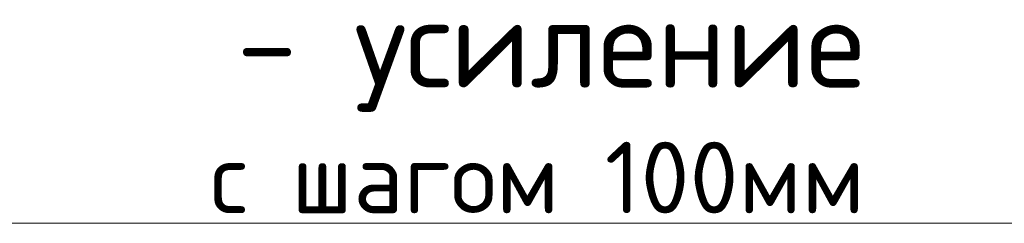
# Model space of a CAD drawing. Header units: metres. Extents: x -38 to 102, y -15 to 21.
# Tile 215 of 229: x 77.1319 to 77.545, y 8.1764 to 8.2619. Entities that reach past the tile are written whole.
import ezdxf

# ---------------------------------------------------------------- set-up
doc = ezdxf.new("R2010")
doc.units = ezdxf.units.M
doc.layers.add('XR$5$Текст_ примечание', color=7, linetype='Continuous', lineweight=13)

msp = doc.modelspace()

# ---------------------------------------------------------------- linework, layer by layer
at = {"layer": 'XR$5$Текст_ примечание', "color": 7, "linetype": 'Continuous', "lineweight": 13, "transparency": 33554687}
msp.add_line((88.97573, 8.17641), (70.47573, 8.17641), dxfattribs=at)

# ---------------------------------------------------------------- texts
at = {"color": 7, "linetype": 'Continuous', "lineweight": 13, "transparency": 33554687, "insert": (77.48651, 8.27088), "char_height": 0.0375, "width": 0.3287813, "attachment_point": 3, "line_spacing_factor": 0.963855}
msp.add_mtext('\\A1;{\\fISOCPEUR|i0|b0;\\H0.037500;\\W1.000000;\\C7;- усиление}\\P{\\fISOCPEUR|i0|b0;\\H0.030000;\\W1.000000;\\C7;с шагом 100мм}\\P', dxfattribs=at)
msp.add_mtext('\\A1;{\\fISOCPEUR|i0|b0;\\H0.037500;\\W1.000000;\\C7;- усиление}\\P{\\fISOCPEUR|i0|b0;\\H0.030000;\\W1.000000;\\C7;с шагом 100мм}\\P', dxfattribs=at)
msp.add_mtext('\\A1;{\\fISOCPEUR|i0|b0;\\H0.037500;\\W1.000000;\\C7;- усиление}\\P{\\fISOCPEUR|i0|b0;\\H0.030000;\\W1.000000;\\C7;с шагом 100мм}\\P', dxfattribs=at)

doc.saveas('drawing.dxf')
